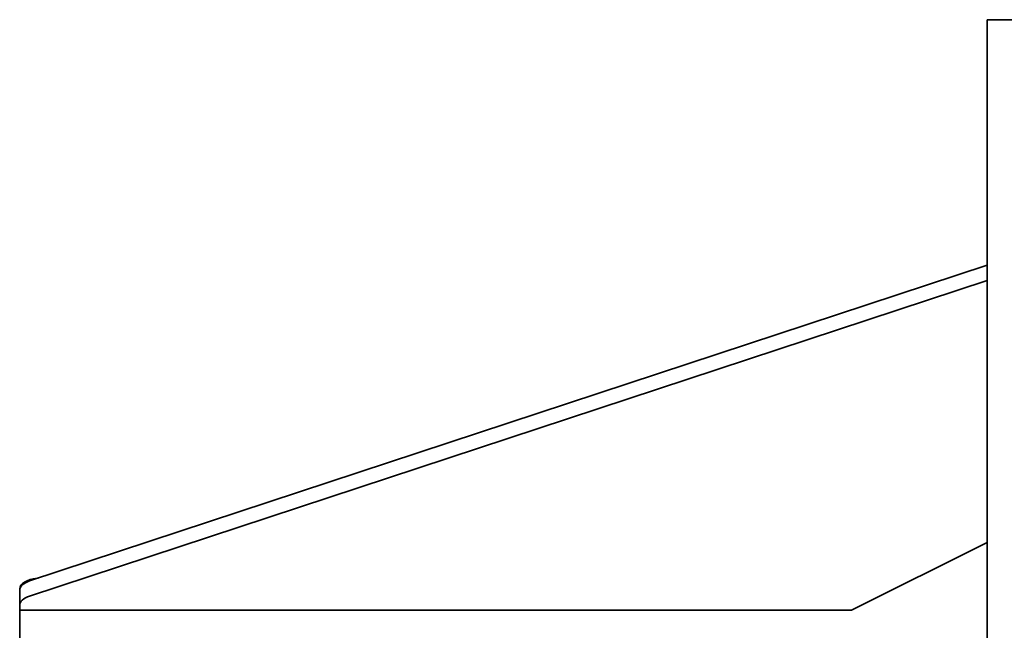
# Model space of a CAD drawing. Header units: millimetres. Extents: x 196 to 644, y 91 to 504.
# Tile 5 of 6: x 244 to 469, y 364 to 504. Entities that reach past the tile are written whole.
import ezdxf

# ---------------------------------------------------------------- set-up
doc = ezdxf.new("R2010")
doc.units = ezdxf.units.MM
doc.header["$LTSCALE"] = 2
doc.layers.add('Krawędzie widoczne(ISO)', color=7, linetype='Continuous', lineweight=35, true_color=0x262659)

msp = doc.modelspace()

# ---------------------------------------------------------------- linework, layer by layer
at = {"layer": 'Krawędzie widoczne(ISO)'}
for p, q in [((465.15, 503.5), (465.15, 90.5)), ((491.15, 503.5), (465.15, 503.5)), ((465.15, 447.35), (246.4, 375.21)), ((246.4, 371.75), (465.15, 443.89)), ((465.15, 384), (434.18, 368.52)), ((248.11, 375.83), (248.34, 375.85)), ((244.15, 373.12), (244.15, 373.38)), ((244.15, 373.12), (244.15, 369.66)), ((244.15, 368.55), (244.15, 369.66)), ((244.15, 365.98), (244.15, 368.55)), ((434.11, 368.5), (244.25, 368.5)), ((244.15, 356.95), (244.15, 365.98))]:
    msp.add_line(p, q, dxfattribs=at)
for centre, major_axis, start_param, end_param in [((249.15, 373.38), (-5, 0), 4.922029, 6.283185), ((249.15, 373.12), (-5, 0), 5.295466, 6.283185), ((249.15, 369.66), (-5, 0), 5.295466, 6.283185), ((244.25, 368.55), (-0.1, 0), 0, 1.570796), ((434.11, 368.55), (-0.1, 0), 1.570796, 2.356194)]:
    msp.add_ellipse(centre, major_axis=major_axis, ratio=0.5, start_param=start_param, end_param=end_param, dxfattribs=at)

doc.saveas('drawing.dxf')
